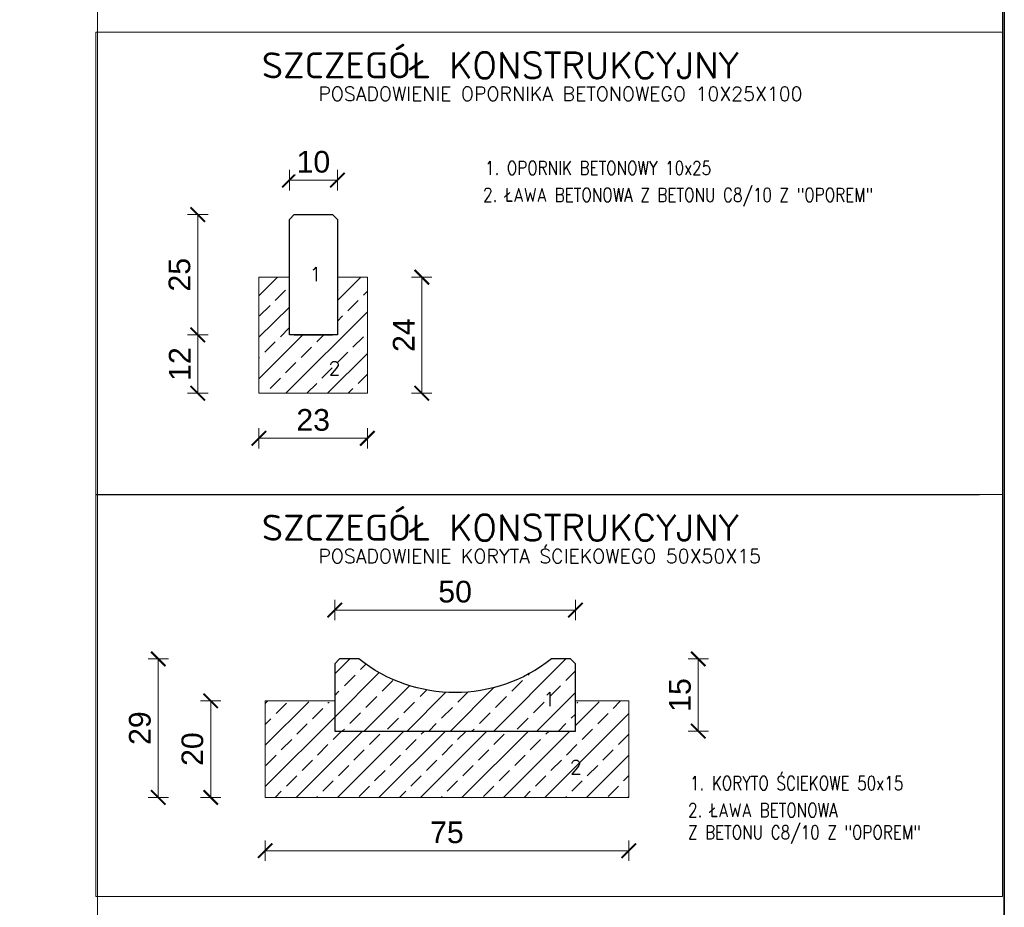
# Model space of a CAD drawing. Header units: metres. Extents: x 8462340 to 8469377, y 5710371 to 5712927.
# Tile 9 of 31: x 8463931 to 8464341, y 5711003 to 5711372. Entities that reach past the tile are written whole.
import ezdxf

# ---------------------------------------------------------------- set-up
doc = ezdxf.new("R2010")
doc.units = ezdxf.units.M
doc.layers.add('dim', color=7, linetype='Continuous', lineweight=5)
doc.layers.add('PODRYS', color=2, linetype='Continuous', lineweight=5)
doc.styles.add('opis', font='simplex.shx', dxfattribs={"width": 0.8, "height": 1})
doc.styles.add('Rockwool', font='arial.ttf')
doc.styles.get("Standard").update_dxf_attribs({"font": 'simplex.shx'})
doc.dimstyles.new('1-50', dxfattribs={"dimtxt": 9, "dimasz": 4, "dimexe": 1.25, "dimexo": 0.625, "dimgap": 3, "dimtad": 1, "dimdec": 0, "dimrnd": 0.5, "dimdsep": 46, "dimtxsty": 'Rockwool', "dimblk": 'TICK2', "dimcen": 0, "dimse1": 1, "dimse2": 1, "dimadec": 0, "dimazin": 0, "dimtfac": 1, "dimtdec": 0, "dimtix": 1, "dimtmove": 2, "dimatfit": 3, "dimfxl": 1, "dimtfill": 1, "dimlwd": 13, "dimarcsym": 0})

# ---------------------------------------------------------------- blocks, each defined once
blk = doc.blocks.new('TICK2')
at = {"color": 0}
for p, q in [((0, -1.06), (0, 1.06)), ((0, 0), (-1, 0))]:
    blk.add_line(p, q, dxfattribs=at)
at = {"color": 1, "const_width": 0.2}
blk.add_lwpolyline([(-0.75, -0.75), (0.75, 0.75)], dxfattribs=at)
blk = doc.blocks.new('*D9525')
at = {"layer": 'Defpoints', "color": 0, "lineweight": 20, "transparency": 16777216}
for p in [(8464030.86, 5711216.49), (8464075.92, 5711216.49), (8464075.92, 5711197.75)]:
    blk.add_point(p, dxfattribs=at)
at = {"layer": 'dim', "color": 0, "lineweight": 13, "transparency": 16777216}
blk.add_line((8464034.86, 5711197.75), (8464071.92, 5711197.75), dxfattribs=at)
at = {"layer": 'dim', "color": 0, "lineweight": 13, "transparency": 16777216, "xscale": 4, "yscale": 4, "zscale": 4, "rotation": 180}
blk.add_blockref('TICK2', (8464030.86, 5711197.75), dxfattribs=at)
at = {"layer": 'dim', "color": 0, "lineweight": 13, "transparency": 16777216, "xscale": 4, "yscale": 4, "zscale": 4}
blk.add_blockref('TICK2', (8464075.92, 5711197.75), dxfattribs=at)
at = {"layer": 'dim', "color": 0, "lineweight": 20, "transparency": 16777216, "insert": (8464053.39, 5711205.35), "char_height": 9, "attachment_point": 5, "style": 'Rockwool', "bg_fill": 3, "box_fill_scale": 1.1, "bg_fill_color": 256, "bg_fill_true_color": 13158600, "bg_fill_transparency": 0}
blk.add_mtext('23', dxfattribs=at)
blk = doc.blocks.new('*D9526')
at = {"layer": 'Defpoints', "color": 0, "lineweight": 20, "transparency": 16777216}
for p in [(8464075.92, 5711264.74), (8464098.53, 5711264.74), (8464075.92, 5711216.49)]:
    blk.add_point(p, dxfattribs=at)
at = {"layer": 'dim', "color": 0, "lineweight": 13, "transparency": 16777216}
blk.add_line((8464098.53, 5711220.49), (8464098.53, 5711260.74), dxfattribs=at)
at = {"layer": 'dim', "color": 0, "lineweight": 13, "transparency": 16777216, "xscale": 4, "yscale": 4, "zscale": 4}
for p, rotation in [((8464098.53, 5711264.74), 90), ((8464098.53, 5711216.49), 270)]:
    blk.add_blockref('TICK2', p, dxfattribs=dict(at, rotation=rotation))
at = {"layer": 'dim', "color": 0, "lineweight": 20, "transparency": 16777216, "insert": (8464091.01, 5711240.62), "char_height": 9, "attachment_point": 5, "rotation": 90, "style": 'Rockwool', "bg_fill": 3, "box_fill_scale": 1.1, "bg_fill_color": 256, "bg_fill_true_color": 13158600, "bg_fill_transparency": 0}
blk.add_mtext('24', dxfattribs=at)
blk = doc.blocks.new('*D9527')
at = {"layer": 'Defpoints', "color": 0, "lineweight": 20, "transparency": 16777216}
for p in [(8464005.47, 5711290.74), (8464053.49, 5711290.74), (8464053.49, 5711240.74)]:
    blk.add_point(p, dxfattribs=at)
at = {"layer": 'dim', "color": 0, "lineweight": 13, "transparency": 16777216}
blk.add_line((8464005.47, 5711244.74), (8464005.47, 5711286.74), dxfattribs=at)
at = {"layer": 'dim', "color": 0, "lineweight": 13, "transparency": 16777216, "xscale": 4, "yscale": 4, "zscale": 4}
for p, rotation in [((8464005.47, 5711290.74), 90), ((8464005.47, 5711240.74), 270)]:
    blk.add_blockref('TICK2', p, dxfattribs=dict(at, rotation=rotation))
at = {"layer": 'dim', "color": 0, "lineweight": 20, "transparency": 16777216, "insert": (8463997.87, 5711265.74), "char_height": 9, "attachment_point": 5, "rotation": 90, "style": 'Rockwool', "bg_fill": 3, "box_fill_scale": 1.1, "bg_fill_color": 256, "bg_fill_true_color": 13158600, "bg_fill_transparency": 0}
blk.add_mtext('25', dxfattribs=at)
blk = doc.blocks.new('*D9528')
at = {"layer": 'Defpoints', "color": 0, "lineweight": 20, "transparency": 16777216}
for p in [(8464063.49, 5711305.05), (8464043.49, 5711264.74), (8464063.49, 5711264.74)]:
    blk.add_point(p, dxfattribs=at)
at = {"layer": 'dim', "color": 0, "lineweight": 13, "transparency": 16777216}
blk.add_line((8464047.49, 5711305.05), (8464059.49, 5711305.05), dxfattribs=at)
at = {"layer": 'dim', "color": 0, "lineweight": 13, "transparency": 16777216, "xscale": 4, "yscale": 4, "zscale": 4, "rotation": 180}
blk.add_blockref('TICK2', (8464043.49, 5711305.05), dxfattribs=at)
at = {"layer": 'dim', "color": 0, "lineweight": 13, "transparency": 16777216, "xscale": 4, "yscale": 4, "zscale": 4}
blk.add_blockref('TICK2', (8464063.49, 5711305.05), dxfattribs=at)
at = {"layer": 'dim', "color": 0, "lineweight": 20, "transparency": 16777216, "insert": (8464053.49, 5711312.64), "char_height": 9, "attachment_point": 5, "style": 'Rockwool', "bg_fill": 3, "box_fill_scale": 1.1, "bg_fill_color": 256, "bg_fill_true_color": 13158600, "bg_fill_transparency": 0}
blk.add_mtext('10', dxfattribs=at)
blk = doc.blocks.new('*D9529')
at = {"layer": 'Defpoints', "color": 0, "lineweight": 20, "transparency": 16777216}
for p in [(8464053.49, 5711240.74), (8464005.47, 5711216.49), (8464053.39, 5711216.49)]:
    blk.add_point(p, dxfattribs=at)
at = {"layer": 'dim', "color": 0, "lineweight": 13, "transparency": 16777216}
blk.add_line((8464005.47, 5711236.74), (8464005.47, 5711220.49), dxfattribs=at)
at = {"layer": 'dim', "color": 0, "lineweight": 13, "transparency": 16777216, "xscale": 4, "yscale": 4, "zscale": 4}
for p, rotation in [((8464005.47, 5711240.74), 90), ((8464005.47, 5711216.49), 270)]:
    blk.add_blockref('TICK2', p, dxfattribs=dict(at, rotation=rotation))
at = {"layer": 'dim', "color": 0, "lineweight": 20, "transparency": 16777216, "insert": (8463997.95, 5711228.62), "char_height": 9, "attachment_point": 5, "rotation": 90, "style": 'Rockwool', "bg_fill": 3, "box_fill_scale": 1.1, "bg_fill_color": 256, "bg_fill_true_color": 13158600, "bg_fill_transparency": 0}
blk.add_mtext('12', dxfattribs=at)
blk = doc.blocks.new('*D9530')
at = {"layer": 'Defpoints', "color": 0, "lineweight": 20, "transparency": 16777216}
for p in [(8464010.83, 5711088.64), (8464033.47, 5711088.64), (8464033.47, 5711048.49)]:
    blk.add_point(p, dxfattribs=at)
at = {"layer": 'dim', "color": 0, "lineweight": 13, "transparency": 16777216}
blk.add_line((8464010.83, 5711052.49), (8464010.83, 5711084.64), dxfattribs=at)
at = {"layer": 'dim', "color": 0, "lineweight": 13, "transparency": 16777216, "xscale": 4, "yscale": 4, "zscale": 4}
for p, rotation in [((8464010.83, 5711088.64), 90), ((8464010.83, 5711048.49), 270)]:
    blk.add_blockref('TICK2', p, dxfattribs=dict(at, rotation=rotation))
at = {"layer": 'dim', "color": 0, "lineweight": 20, "transparency": 16777216, "insert": (8464003.24, 5711068.57), "char_height": 9, "attachment_point": 5, "rotation": 90, "style": 'Rockwool', "bg_fill": 3, "box_fill_scale": 1.1, "bg_fill_color": 256, "bg_fill_true_color": 13158600, "bg_fill_transparency": 0}
blk.add_mtext('20', dxfattribs=at)
blk = doc.blocks.new('*D9531')
at = {"layer": 'Defpoints', "color": 0, "lineweight": 20, "transparency": 16777216}
for p in [(8464156.38, 5711106.06), (8464213.42, 5711106.06), (8464157.58, 5711076.06)]:
    blk.add_point(p, dxfattribs=at)
at = {"layer": 'dim', "color": 0, "lineweight": 13, "transparency": 16777216}
blk.add_line((8464213.42, 5711080.06), (8464213.42, 5711102.06), dxfattribs=at)
at = {"layer": 'dim', "color": 0, "lineweight": 13, "transparency": 16777216, "xscale": 4, "yscale": 4, "zscale": 4}
for p, rotation in [((8464213.42, 5711106.06), 90), ((8464213.42, 5711076.06), 270)]:
    blk.add_blockref('TICK2', p, dxfattribs=dict(at, rotation=rotation))
at = {"layer": 'dim', "color": 0, "lineweight": 20, "transparency": 16777216, "insert": (8464205.83, 5711091.06), "char_height": 9, "attachment_point": 5, "rotation": 90, "style": 'Rockwool', "bg_fill": 3, "box_fill_scale": 1.1, "bg_fill_color": 256, "bg_fill_true_color": 13158600, "bg_fill_transparency": 0}
blk.add_mtext('15', dxfattribs=at)
blk = doc.blocks.new('*D9478')
at = {"layer": 'Defpoints', "color": 0, "lineweight": 20, "transparency": 16777216}
for p in [(8464068.38, 5711106.06), (8463989.01, 5711048.49), (8464068.38, 5711048.49)]:
    blk.add_point(p, dxfattribs=at)
at = {"layer": 'dim', "color": 0, "lineweight": 13, "transparency": 16777216}
blk.add_line((8463989.01, 5711102.06), (8463989.01, 5711052.49), dxfattribs=at)
at = {"layer": 'dim', "color": 0, "lineweight": 13, "transparency": 16777216, "xscale": 4, "yscale": 4, "zscale": 4}
for p, rotation in [((8463989.01, 5711106.06), 90), ((8463989.01, 5711048.49), 270)]:
    blk.add_blockref('TICK2', p, dxfattribs=dict(at, rotation=rotation))
at = {"layer": 'dim', "color": 0, "lineweight": 20, "transparency": 16777216, "insert": (8463981.41, 5711077.28), "char_height": 9, "attachment_point": 5, "rotation": 90, "style": 'Rockwool', "bg_fill": 3, "box_fill_scale": 1.1, "bg_fill_color": 256, "bg_fill_true_color": 13158600, "bg_fill_transparency": 0}
blk.add_mtext('29', dxfattribs=at)
blk = doc.blocks.new('*D9532')
at = {"layer": 'Defpoints', "color": 0, "lineweight": 20, "transparency": 16777216}
for p in [(8464162.38, 5711126.37), (8464062.38, 5711076.06), (8464162.38, 5711076.06)]:
    blk.add_point(p, dxfattribs=at)
at = {"layer": 'dim', "color": 0, "lineweight": 13, "transparency": 16777216}
blk.add_line((8464066.38, 5711126.37), (8464158.38, 5711126.37), dxfattribs=at)
at = {"layer": 'dim', "color": 0, "lineweight": 13, "transparency": 16777216, "xscale": 4, "yscale": 4, "zscale": 4, "rotation": 180}
blk.add_blockref('TICK2', (8464062.38, 5711126.37), dxfattribs=at)
at = {"layer": 'dim', "color": 0, "lineweight": 13, "transparency": 16777216, "xscale": 4, "yscale": 4, "zscale": 4}
blk.add_blockref('TICK2', (8464162.38, 5711126.37), dxfattribs=at)
at = {"layer": 'dim', "color": 0, "lineweight": 20, "transparency": 16777216, "insert": (8464112.38, 5711133.96), "char_height": 9, "attachment_point": 5, "style": 'Rockwool', "bg_fill": 3, "box_fill_scale": 1.1, "bg_fill_color": 256, "bg_fill_true_color": 13158600, "bg_fill_transparency": 0}
blk.add_mtext('50', dxfattribs=at)
blk = doc.blocks.new('*D9533')
at = {"layer": 'Defpoints', "color": 0, "lineweight": 20, "transparency": 16777216}
for p in [(8464033.47, 5711048.49), (8464184.5, 5711048.49), (8464184.5, 5711026.34)]:
    blk.add_point(p, dxfattribs=at)
at = {"layer": 'dim', "color": 0, "lineweight": 13, "transparency": 16777216}
blk.add_line((8464037.47, 5711026.34), (8464180.5, 5711026.34), dxfattribs=at)
at = {"layer": 'dim', "color": 0, "lineweight": 13, "transparency": 16777216, "xscale": 4, "yscale": 4, "zscale": 4, "rotation": 180}
blk.add_blockref('TICK2', (8464033.47, 5711026.34), dxfattribs=at)
at = {"layer": 'dim', "color": 0, "lineweight": 13, "transparency": 16777216, "xscale": 4, "yscale": 4, "zscale": 4}
blk.add_blockref('TICK2', (8464184.5, 5711026.34), dxfattribs=at)
at = {"layer": 'dim', "color": 0, "lineweight": 20, "transparency": 16777216, "insert": (8464108.98, 5711033.92), "char_height": 9, "attachment_point": 5, "style": 'Rockwool', "bg_fill": 3, "box_fill_scale": 1.1, "bg_fill_color": 256, "bg_fill_true_color": 13158600, "bg_fill_transparency": 0}
blk.add_mtext('75', dxfattribs=at)

msp = doc.modelspace()

# ---------------------------------------------------------------- hatches: boundary and pattern name
at = {"layer": 'dim', "lineweight": 5}
h = msp.add_hatch(dxfattribs=at)
h.set_pattern_fill('ANSI33', color=256, scale=1.92, style=0)
h.set_pattern_definition([(45, (-8480138.82, -5712701.881), (-8.621045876, 8.621045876), []), (45, (-8480130.2, -5712701.881), (-8.621045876, 8.621045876), [6.096, -3.048])])
h.paths.add_polyline_path([(8464075.92, 5711216.49), (8464075.92, 5711264.74), (8464063.49, 5711264.74), (8464063.49, 5711240.74), (8464043.49, 5711240.74), (8464043.49, 5711264.74), (8464030.86, 5711264.74), (8464030.86, 5711216.49)])
at = {"layer": 'dim', "lineweight": 20}
h = msp.add_hatch(dxfattribs=at)
h.set_pattern_fill('ANSI33', color=256, scale=2, style=0)
h.set_pattern_definition([(45, (-8465067.966, -5712594.665), (-8.980256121, 8.980256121), []), (45, (-8465058.985, -5712594.665), (-8.980256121, 8.980256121), [6.35, -3.175])])
h.paths.add_polyline_path([(8464162.38, 5711076.06), (8464162.38, 5711104.06), (8464160.38, 5711106.06), (8464152.38, 5711106.06, -0.35), (8464072.38, 5711106.06), (8464064.38, 5711106.06), (8464062.38, 5711104.06), (8464062.38, 5711076.06)])
at = {"layer": 'dim', "lineweight": 5}
h = msp.add_hatch(dxfattribs=at)
h.set_pattern_fill('ANSI33', color=256, scale=1.92, style=0)
h.set_pattern_definition([(45, (-8474289.06, -5706024.18), (-8.621045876, 8.621045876), []), (45, (-8474280.439, -5706024.18), (-8.621045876, 8.621045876), [6.096, -3.048])])
h.paths.add_polyline_path([(8464062.38, 5711076.06), (8464062.38, 5711088.06), (8464033.47, 5711088.64), (8464033.47, 5711088.64), (8464033.47, 5711048.63), (8464040.27, 5711048.49), (8464184.5, 5711048.49), (8464184.5, 5711088.5), (8464162.38, 5711088.06), (8464162.38, 5711076.06)])

# ---------------------------------------------------------------- linework, layer by layer
msp.add_line((8463963.08, 5711174.41), (8464330.34, 5711174.41))
msp.add_line((8463963.08, 5711174.41), (8464330.34, 5711174.41))
at = {"layer": 'dim'}
msp.add_line((8463963.78, 5710370.95), (8463963.78, 5711745.95), dxfattribs=at)
at = {"layer": 'dim', "lineweight": 30}
for p, q in [((8464045.49, 5711290.74), (8464061.49, 5711290.74)), ((8464045.49, 5711240.74), (8464061.49, 5711240.74))]:
    msp.add_line(p, q, dxfattribs=at)
at = {"layer": 'dim', "lineweight": 5}
for points in [[(8463963.78, 5711521.59), (8464339.89, 5711521.59), (8464339.89, 5711366.58), (8463963.78, 5711366.58)], [(8463963.08, 5711366.58), (8464339.89, 5711366.58), (8464339.89, 5711174.41), (8463963.08, 5711174.41)], [(8463963.08, 5711174.41), (8464339.89, 5711174.41), (8464339.89, 5711007.33), (8463963.08, 5711007.33)]]:
    msp.add_lwpolyline(points, close=True, dxfattribs=at)
at = {"layer": 'dim', "lineweight": 30}
msp.add_lwpolyline([(8464045.49, 5711290.74), (8464061.49, 5711290.74), (8464063.49, 5711288.74), (8464063.49, 5711240.74), (8464043.49, 5711240.74), (8464043.49, 5711288.74)], close=True, dxfattribs=at)
at = {"layer": 'dim', "lineweight": 5}
for points in [[(8464063.49, 5711264.74), (8464075.92, 5711264.74), (8464075.92, 5711216.49), (8464030.86, 5711216.49), (8464030.86, 5711264.74), (8464043.49, 5711264.74)], [(8464162.38, 5711088.64), (8464184.5, 5711088.64), (8464184.5, 5711048.49), (8464033.47, 5711048.49), (8464033.47, 5711088.64), (8464062.38, 5711088.64)]]:
    msp.add_lwpolyline(points, dxfattribs=at)
at = {"layer": 'dim', "lineweight": 30, "flags": 128}
msp.add_lwpolyline([(8464162.38, 5711076.06), (8464162.38, 5711104.06), (8464160.38, 5711106.06), (8464152.38, 5711106.06, -0.35), (8464072.38, 5711106.06), (8464064.38, 5711106.06), (8464062.38, 5711104.06), (8464062.38, 5711076.06)], format="xyb", close=True, dxfattribs=at)
at = {"layer": 'dim', "lineweight": 5, "flags": 128}
msp.add_lwpolyline([(8464162.38, 5711076.06), (8464162.38, 5711104.06), (8464160.38, 5711106.06), (8464152.38, 5711106.06, -0.35), (8464072.38, 5711106.06), (8464064.38, 5711106.06), (8464062.38, 5711104.06), (8464062.38, 5711076.06)], format="xyb", close=True, dxfattribs=at)
at = {"layer": 'PODRYS', "color": 0, "lineweight": 35}
msp.add_lwpolyline([(8462339.89, 5710370.95), (8464340.6, 5710370.95), (8464340.6, 5711745.95), (8462339.89, 5711745.95)], close=True, dxfattribs=at)

# ---------------------------------------------------------------- texts
at = {"linetype": 'Continuous', "lineweight": 30}
for s, height, p in [('SZCZEGÓŁ KONSTRUKCYJNY', 10.8, (8464032.04, 5711347.38)), ('POSADOWIENIE OPORNIKA BETONOWEGO 10X25X100', 5.76, (8464055.54, 5711338.08)), ('2', 5.76, (8464059.79, 5711223.97)), ('SZCZEGÓŁ KONSTRUKCYJNY', 10.8, (8464032.04, 5711155.21)), ('POSADOWIENIE KORYTA ŚCIEKOWEGO 50X50X15', 5.76, (8464055.54, 5711145.92)), ('2', 5.76, (8464160.09, 5711058.16))]:
    msp.add_text(s, height=height, dxfattribs=at).set_placement(p)
at = {"lineweight": 5, "style": 'opis', "width": 0.8}
for s, p in [('1. OPORNIK BETONOWY 10x25', (8464124.79, 5711307.24)), ('1. KORYTO ŚCIEKOWE 50x15', (8464209.96, 5711051.5))]:
    msp.add_text(s, height=5.76, dxfattribs=at).set_placement(p)
at = {"lineweight": 15, "style": 'opis', "width": 0.8}
for s, p in [('2. ŁAWA BETONOWA Z BETONU C8/10 Z "OPOREM"', (8464124, 5711296.03)), ('2. ŁAWA BETONOWA', (8464209.16, 5711040.28)), ('Z BETONU C8/10 Z "OPOREM"', (8464209.16, 5711031.08))]:
    msp.add_text(s, height=5.76, dxfattribs=at).set_placement(p)

# ---------------------------------------------------------------- next in the draw order: dimensions: what is measured, and where the dimension line sits
at = {"layer": 'dim', "lineweight": 20}
for base, p1, p2, text, picture, middle in [((8464005.47, 5711290.74), (8464053.49, 5711240.74), (8464053.49, 5711290.74), '25', '*D9527', (8463997.87, 5711265.74)), ((8464213.42, 5711106.06), (8464157.58, 5711076.06), (8464156.38, 5711106.06), '15', '*D9531', (8464205.83, 5711091.06)), ((8464010.83, 5711088.64), (8464033.47, 5711048.49), (8464033.47, 5711088.64), '20', '*D9530', (8464003.24, 5711068.57))]:
    dim = msp.add_linear_dim(base=base, p1=p1, p2=p2, angle=90, text=text, dimstyle='1-50', dxfattribs=at)
    dim.commit()
    dim.dimension.update_dxf_attribs({"geometry": picture, "text_midpoint": middle})
dim = msp.add_linear_dim(base=(8464075.92, 5711197.75), p1=(8464030.86, 5711216.49), p2=(8464075.92, 5711216.49), text='23', dimstyle='1-50', dxfattribs=at)
dim.commit()
dim.dimension.update_dxf_attribs({"geometry": '*D9525', "text_midpoint": (8464053.39, 5711205.35)})

# ---------------------------------------------------------------- next in the draw order: dimensions: what is measured, and where the dimension line sits
dim = msp.add_linear_dim(base=(8464063.49, 5711305.05), p1=(8464043.49, 5711264.74), p2=(8464063.49, 5711264.74), text='10', dimstyle='1-50', dxfattribs=at)
dim.commit()
dim.dimension.update_dxf_attribs({"geometry": '*D9528', "text_midpoint": (8464053.49, 5711312.64)})
dim = msp.add_aligned_dim(p1=(8464075.92, 5711216.49), p2=(8464075.92, 5711264.74), distance=-22.6, text='24', dimstyle='1-50', dxfattribs=at)
dim.commit()
dim.dimension.update_dxf_attribs({"geometry": '*D9526', "text_midpoint": (8464091.01, 5711240.62)})
for base, p1, p2, text, picture, middle in [((8464005.47, 5711216.49), (8464053.49, 5711240.74), (8464053.39, 5711216.49), '12', '*D9529', (8463997.95, 5711228.62)), ((8463989.01, 5711048.49), (8464068.38, 5711106.06), (8464068.38, 5711048.49), '29', '*D9478', (8463981.41, 5711077.28))]:
    dim = msp.add_linear_dim(base=base, p1=p1, p2=p2, angle=90, text=text, dimstyle='1-50', dxfattribs=at)
    dim.commit()
    dim.dimension.update_dxf_attribs({"geometry": picture, "text_midpoint": middle})

# ---------------------------------------------------------------- next in the draw order: texts
at = {"linetype": 'Continuous', "lineweight": 30}
msp.add_text('1', height=5.76, dxfattribs=at).set_placement((8464051.97, 5711263.1))

# ---------------------------------------------------------------- next in the draw order: dimensions: what is measured, and where the dimension line sits
at = {"layer": 'dim', "lineweight": 20}
for base, p1, p2, text, picture, middle in [((8464162.38, 5711126.37), (8464062.38, 5711076.06), (8464162.38, 5711076.06), '50', '*D9532', (8464112.38, 5711133.96)), ((8464184.5, 5711026.34), (8464033.47, 5711048.49), (8464184.5, 5711048.49), '75', '*D9533', (8464108.98, 5711033.92))]:
    dim = msp.add_linear_dim(base=base, p1=p1, p2=p2, text=text, dimstyle='1-50', dxfattribs=at)
    dim.commit()
    dim.dimension.update_dxf_attribs({"geometry": picture, "text_midpoint": middle})

# ---------------------------------------------------------------- next in the draw order: texts
at = {"linetype": 'Continuous', "lineweight": 30}
msp.add_text('1', height=5.76, dxfattribs=at).set_placement((8464148.99, 5711086.46))

doc.saveas('drawing.dxf')
